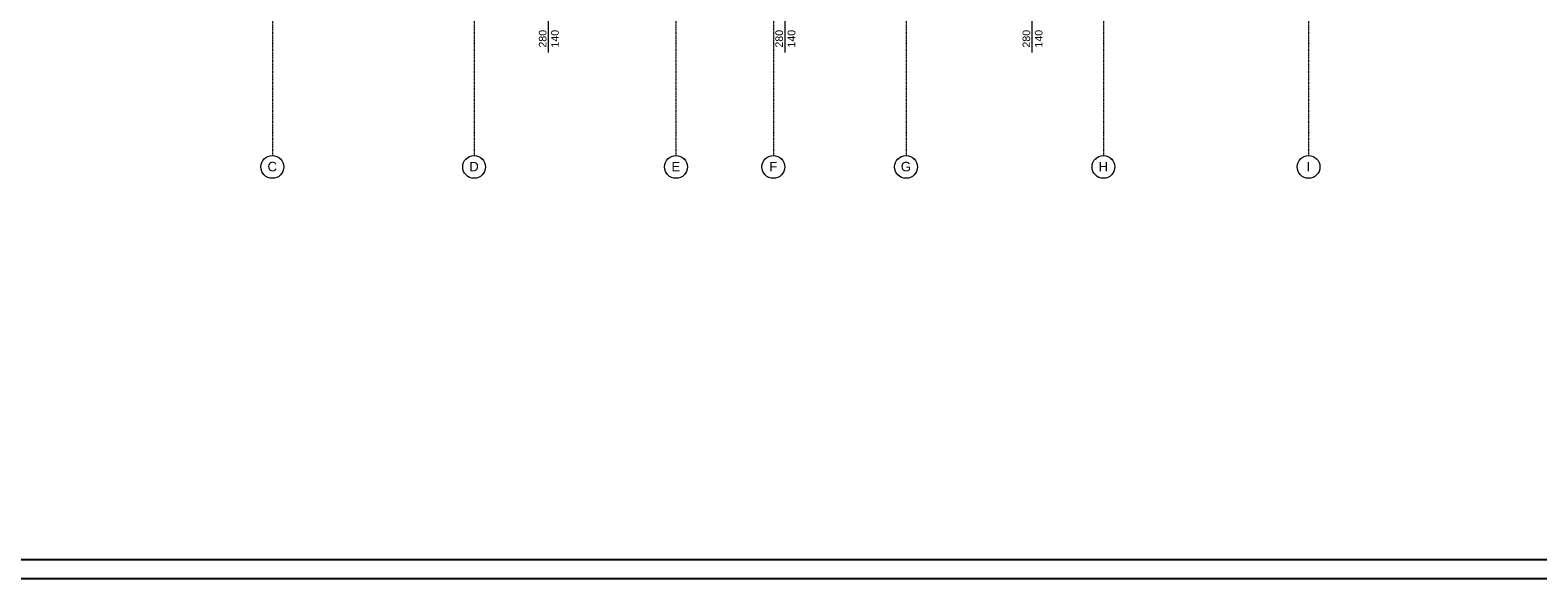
# Model space of a CAD drawing. Header units: inches. Extents: x -112469 to 885939, y -131046 to 286269.
# Tile 81 of 138: x 37501 to 77150, y -68665 to -54228. Entities that reach past the tile are written whole.
import ezdxf

# ---------------------------------------------------------------- set-up
doc = ezdxf.new("R2010")
doc.units = ezdxf.units.IN
doc.header["$MEASUREMENT"] = 0
doc.linetypes.add('Linia siatki', pattern=[0.9925, 0.47, -0.2175, 0.0875, -0.2175])
for name, color, linetype, lineweight in [('_IS_woda zimna', 5, 'Continuous', 35), ('A-DETL-THIN', 251, 'Continuous', 9), ('G-ANNO-TEXT', 251, 'Continuous', 9), ('S-GRID', 251, 'Continuous', 9), ('S-GRID-IDEN', 251, 'Continuous', 9)]:
    doc.layers.add(name, color=color, linetype=linetype, lineweight=lineweight)
doc.styles.add('Arial', font='arial.ttf', dxfattribs={"height": 25})
doc.styles.add('Arial_5', font='arial.ttf', dxfattribs={"height": 20})
doc.styles.add('Arial_9', font='arial.ttf', dxfattribs={"height": 0.25})
doc.styles.add('Arial_B', font='arial.ttf', dxfattribs={"height": 0.25})

# ---------------------------------------------------------------- blocks, each defined once
blk = doc.blocks.new('Siatka - M_Symbol siatki - okrąg-11506-6_Poziom posadzka II pietra')
at = {"layer": 'S-GRID-IDEN'}
blk.add_circle((0, 0), 0.3, dxfattribs=at)
blk = doc.blocks.new('2 PIĘTRO')
at = {"layer": 'A-DETL-THIN', "color": 251}
for p, q in [((189173.54, -20683.35), (189173.54, -19483.35)), ((195393.54, -20683.35), (195393.54, -19483.35)), ((201893.54, -20683.35), (201893.54, -19483.35))]:
    blk.add_line(p, q, dxfattribs=at)
at = {"layer": 'S-GRID', "color": 251, "linetype": 'Linia siatki'}
for p, q in [((181908.54, -349.63), (181908.54, -23392.42)), ((187213.54, -349.63), (187213.54, -23392.42)), ((192523.54, -349.63), (192523.54, -23392.42)), ((195083.54, -349.63), (195083.54, -23392.42)), ((198573.54, -349.63), (198573.54, -23392.42)), ((203763.54, -349.63), (203763.54, -23392.42)), ((209158.54, -349.63), (209158.54, -23392.42))]:
    blk.add_line(p, q, dxfattribs=at)
at = {"layer": 'G-ANNO-TEXT', "color": 251, "char_height": 200, "width": 577.215, "attachment_point": 1, "rotation": 90, "style": 'Arial_5'}
for s, insert in [('280', (188916.82, -20552.95)), ('140', (189240.94, -20552.95)), ('280', (195136.82, -20552.95)), ('140', (195460.94, -20552.95)), ('280', (201636.82, -20552.95)), ('140', (201960.94, -20552.95))]:
    blk.add_mtext(s, dxfattribs=dict(at, insert=insert))
at = {"layer": 'S-GRID-IDEN', "color": 251, "char_height": 250, "attachment_point": 1, "style": 'Arial', "bg_fill": 3, "box_fill_scale": 1.25, "bg_fill_color": 256, "bg_fill_true_color": 13158600, "bg_fill_transparency": 0}
for s, insert, width in [('\\fArial|b0|i0|c238|p34|;C', (181779.67, -23558.84), 304.6412), ('\\fArial|b0|i0|c238|p34|;D', (187084.67, -23558.84), 304.6412), ('\\fArial|b0|i0|c238|p34|;E', (192404.67, -23558.84), 280.5906), ('\\fArial|b0|i0|c238|p34|;F', (194974.67, -23558.84), 256.54), ('\\fArial|b0|i0|c238|p34|;G', (198434.67, -23558.84), 328.6919), ('\\fArial|b0|i0|c238|p34|;H', (203634.67, -23558.84), 304.6412), ('\\fArial|b0|i0|c238|p34|;I', (209105.67, -23558.84), 120.2531)]:
    blk.add_mtext(s, dxfattribs=dict(at, insert=insert, width=width))
at = {"layer": 'S-GRID-IDEN', "color": 251, "xscale": 999.9999999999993, "yscale": 999.9999999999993, "zscale": 999.9999999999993, "rotation": 180}
for p in [(181908.54, -23692.42), (187213.54, -23692.42), (192523.54, -23692.42), (195083.54, -23692.42), (198573.54, -23692.42), (203763.54, -23692.42), (209158.54, -23692.42)]:
    blk.add_blockref('Siatka - M_Symbol siatki - okrąg-11506-6_Poziom posadzka II pietra', p, dxfattribs=at)

msp = doc.modelspace()

# ---------------------------------------------------------------- block references
at = {"layer": '_IS_woda zimna', "ltscale": 10}
msp.add_blockref('2 PIĘTRO', (-138038, -34134), dxfattribs=at)

# ---------------------------------------------------------------- next in the draw order: linework, layer by layer
for points in [[(-5630, -26665), (94370, -26665), (94370, -68665), (-5630, -68665)], [(-5130, -27165), (93870, -27165), (93870, -68165), (-5130, -68165)]]:
    msp.add_lwpolyline(points, close=True)

# ---------------------------------------------------------------- next in the draw order: texts
at = {"char_height": 390, "attachment_point": 1}
for s, insert, width, style in [('\\pi1693.11987;FUNDACJA GRAMY Z TOBĄ', (-45247, -55885), 10779.21, 'Arial_B'), ('\\pi297.62855;UL. PIETRASZKI \\pi297.62855;15 25-822 KIELCE', (-42364, -56579), 4767.14, 'Arial_9')]:
    msp.add_mtext(s, dxfattribs=dict(at, insert=insert, width=width, style=style))

doc.saveas('drawing.dxf')
